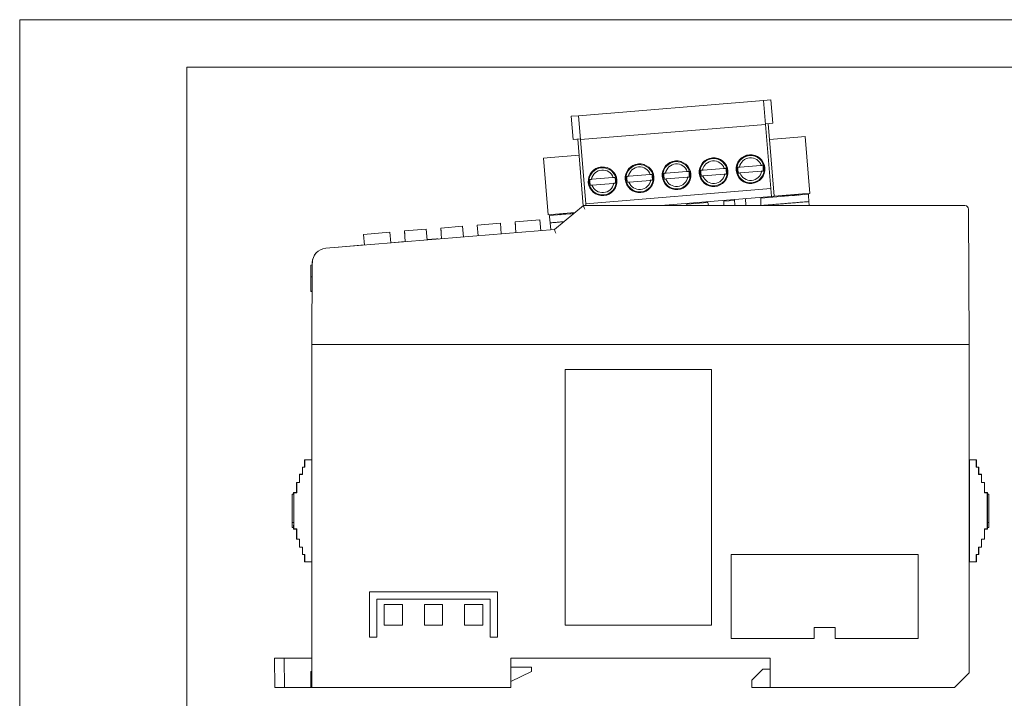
# Model space of a CAD drawing. Header units: millimetres. Extents: x 0 to 218, y 0 to 297.
# Tile 8 of 13: x 0 to 135, y 204 to 297. Entities that reach past the tile are written whole.
import ezdxf

# ---------------------------------------------------------------- set-up
doc = ezdxf.new("R2010")
doc.units = ezdxf.units.MM
doc.layers.add('1', color=7, linetype='Continuous', true_color=0xffffff)
doc.layers.add('125', color=7, linetype='Continuous', true_color=0xffffff)

msp = doc.modelspace()

# ---------------------------------------------------------------- linework, layer by layer
at = {"layer": '1', "color": 7, "linetype": 'Continuous', "lineweight": 18}
for p, q in [((76.52, 283.85), (101.83, 285.94)), ((101.83, 285.94), (102.83, 286.02)), ((102.1, 282.65), (101.83, 285.94)), ((103.09, 282.83), (102.83, 286.02)), ((75.52, 283.77), (76.52, 283.85)), ((75.79, 280.58), (75.52, 283.77)), ((76.52, 283.85), (76.79, 280.57)), ((76.79, 280.57), (102.1, 282.65)), ((103.09, 282.83), (102.1, 282.75)), ((102.83, 273.88), (102.1, 282.65)), ((102.47, 282.78), (103.28, 272.81)), ((76.78, 280.67), (75.79, 280.58)), ((77.16, 271.52), (76.41, 280.63)), ((76.79, 280.57), (77.51, 271.79)), ((102.65, 280.58), (106.53, 280.9)), ((107.53, 280.99), (106.53, 280.9)), ((107.53, 280.99), (108.17, 273.21)), ((72.71, 278.12), (71.71, 278.04)), ((71.71, 278.04), (72.35, 270.27)), ((76.59, 278.44), (72.71, 278.12)), ((93.56, 276.39), (96.37, 276.62)), ((101.43, 277.04), (98.62, 276.81)), ((81.18, 275.38), (78.37, 275.14)), ((83.43, 275.56), (86.25, 275.79)), ((88.49, 275.98), (91.31, 276.21)), ((88.56, 275.18), (91.37, 275.41)), ((93.62, 275.6), (96.44, 275.83)), ((98.68, 276.01), (101.5, 276.24)), ((77.51, 271.79), (102.83, 273.88)), ((78.43, 274.35), (81.25, 274.58)), ((83.5, 274.76), (86.31, 274.99)), ((102.92, 272.78), (102.83, 273.88)), ((87.77, 271.53), (102.92, 272.78)), ((97.85, 272.36), (97.92, 271.53)), ((99.43, 271.53), (99.35, 272.49)), ((101.47, 272.39), (101.46, 271.54)), ((101.48, 272.55), (101.47, 272.39)), ((107.98, 273.08), (101.48, 272.55)), ((101.6, 272.67), (101.61, 272.56)), ((102.92, 272.78), (103.28, 272.81)), ((102.93, 272.67), (102.92, 272.78)), ((107.17, 273.13), (103.28, 272.81)), ((104.43, 272.85), (104.43, 272.85)), ((107.17, 273.13), (108.17, 273.21)), ((107.98, 273.08), (107.99, 272.92)), ((107.99, 272.92), (108.06, 272.09)), ((73.21, 268.25), (77.18, 271.53)), ((77.18, 271.53), (129.41, 271.53)), ((77.51, 271.79), (77.53, 271.53)), ((89.05, 271.53), (89.04, 271.64)), ((89.13, 271.53), (89.16, 271.54)), ((94.22, 271.95), (91.35, 271.72)), ((91.35, 271.72), (91.35, 271.56)), ((91.35, 271.56), (91.35, 271.53)), ((91.48, 271.84), (91.48, 271.73)), ((94.11, 271.94), (94.11, 272.06)), ((94.22, 271.95), (94.25, 271.79)), ((94.25, 271.79), (94.3, 271.53)), ((96.41, 271.97), (96.4, 271.53)), ((97.86, 272.25), (96.41, 272.13)), ((96.41, 272.13), (96.41, 271.97)), ((96.54, 272.26), (96.55, 272.14)), ((99.42, 271.65), (99.44, 271.53)), ((101.46, 271.54), (101.34, 271.53)), ((108.1, 271.53), (108.06, 272.09)), ((129.91, 271.04), (130, 252.53)), ((72.35, 270.27), (73.35, 270.35)), ((72.53, 270.17), (75.86, 270.44)), ((72.53, 270.17), (72.55, 270.01)), ((72.55, 270.01), (72.62, 269.17)), ((76.01, 270.57), (73.35, 270.35)), ((74.05, 270.36), (74.05, 270.35)), ((52.67, 268.06), (55.66, 268.3)), ((55.66, 268.3), (55.78, 266.82)), ((57.65, 268.46), (60.64, 268.71)), ((57.65, 268.46), (57.65, 268.46)), ((57.65, 268.46), (57.77, 266.99)), ((57.65, 268.46), (57.65, 268.46)), ((57.69, 267.97), (57.65, 268.46)), ((57.65, 268.46), (57.69, 267.97)), ((57.65, 268.46), (57.65, 268.46)), ((57.77, 266.99), (57.65, 268.46)), ((60.64, 268.71), (60.76, 267.23)), ((62.63, 268.87), (65.82, 269.13)), ((62.63, 268.87), (62.63, 268.87)), ((62.63, 268.87), (62.75, 267.39)), ((62.63, 268.87), (62.63, 268.87)), ((62.67, 268.37), (62.63, 268.87)), ((62.63, 268.87), (62.67, 268.37)), ((62.63, 268.87), (62.63, 268.87)), ((62.75, 267.39), (62.63, 268.87)), ((62.67, 268.37), (62.67, 268.37)), ((65.82, 269.13), (65.94, 267.65)), ((67.82, 269.29), (71.2, 269.57)), ((67.82, 269.29), (67.82, 269.29)), ((67.82, 269.29), (67.94, 267.82)), ((67.82, 269.29), (67.82, 269.29)), ((67.86, 268.8), (67.82, 269.29)), ((67.82, 269.29), (67.86, 268.8)), ((67.82, 269.29), (67.82, 269.29)), ((67.94, 267.82), (67.82, 269.29)), ((67.86, 268.8), (67.86, 268.8)), ((71.33, 268.09), (71.2, 269.57)), ((72.7, 268.2), (72.62, 269.17)), ((41.9, 265.69), (73.21, 268.25)), ((47.08, 267.6), (50.67, 267.89)), ((47.08, 267.6), (47.08, 267.6)), ((47.21, 266.12), (47.08, 267.6)), ((47.08, 267.6), (47.08, 267.6)), ((47.08, 267.6), (47.13, 267.1)), ((47.13, 267.1), (47.08, 267.6)), ((47.08, 267.6), (47.08, 267.6)), ((47.08, 267.6), (47.21, 266.12)), ((47.13, 267.1), (47.13, 267.1)), ((50.67, 267.89), (50.79, 266.42)), ((52.67, 268.06), (52.67, 268.06)), ((52.67, 268.06), (52.79, 266.58)), ((52.67, 268.06), (52.67, 268.06)), ((52.71, 267.56), (52.67, 268.06)), ((52.67, 268.06), (52.71, 267.56)), ((52.67, 268.06), (52.67, 268.06)), ((52.79, 266.58), (52.67, 268.06)), ((52.71, 267.56), (52.71, 267.56)), ((55.77, 266.87), (57.07, 266.98)), ((57.69, 267.97), (57.69, 267.97)), ((43.13, 265.79), (47.2, 266.14)), ((50.79, 266.45), (52.78, 266.62)), ((39.87, 263.39), (39.86, 261.79)), ((39.87, 263.39), (40.06, 263.4)), ((40, 252.53), (40.06, 263.71)), ((39.86, 262.34), (39.86, 262.34)), ((39.86, 261.79), (40.05, 261.8)), ((39.86, 261.79), (39.86, 259.8)), ((39.86, 259.8), (40.04, 259.81)), ((39.86, 259.76), (40.04, 259.77)), ((40, 252.53), (40, 205.53)), ((130, 252.53), (40, 252.53)), ((40.5, 252.53), (40, 252.53)), ((40.5, 252.53), (129.5, 252.53)), ((130, 252.53), (129.5, 252.53)), ((130, 207.53), (130, 252.53)), ((94.7, 249.08), (74.7, 249.08)), ((74.7, 249.08), (74.7, 214.08)), ((94.7, 214.08), (94.7, 249.08)), ((39, 235.73), (39, 236.73)), ((39.03, 236.71), (39, 236.73)), ((39, 236.73), (40, 236.73)), ((39.03, 236.71), (39.03, 235.71)), ((39.99, 236.71), (39.03, 236.71)), ((40, 236.72), (39.99, 236.71)), ((39.99, 236.71), (39.99, 222.76)), ((131, 236.73), (130, 236.73)), ((130, 236.72), (130.02, 236.71)), ((130.02, 236.71), (130.97, 236.71)), ((130.02, 236.71), (130.02, 222.76)), ((130.97, 236.71), (131, 236.73)), ((130.97, 236.71), (130.97, 235.71)), ((131, 235.73), (131, 236.73)), ((38.3, 233.63), (38.3, 234.73)), ((38.33, 234.71), (38.3, 234.73)), ((38.3, 234.73), (38.7, 234.73)), ((38.33, 234.71), (38.33, 233.61)), ((38.73, 234.71), (38.33, 234.71)), ((38.7, 234.73), (38.7, 235.73)), ((38.73, 235.71), (38.7, 235.73)), ((38.7, 235.73), (39, 235.73)), ((38.73, 234.71), (38.7, 234.73)), ((38.73, 235.71), (38.73, 234.71)), ((39.03, 235.71), (38.73, 235.71)), ((39.03, 235.71), (39, 235.73)), ((130.97, 235.71), (131, 235.73)), ((130.97, 235.71), (131.27, 235.71)), ((131.3, 235.73), (131, 235.73)), ((131.27, 235.71), (131.3, 235.73)), ((131.27, 235.71), (131.27, 234.71)), ((131.27, 234.71), (131.3, 234.73)), ((131.27, 234.71), (131.67, 234.71)), ((131.3, 234.73), (131.3, 235.73)), ((131.7, 234.73), (131.3, 234.73)), ((131.67, 234.71), (131.7, 234.73)), ((131.67, 234.71), (131.67, 233.61)), ((131.7, 233.63), (131.7, 234.73)), ((37.9, 233.63), (38.3, 233.63)), ((37.93, 233.61), (37.9, 233.63)), ((37.9, 232.23), (37.9, 233.63)), ((38.33, 233.61), (37.93, 233.61)), ((37.93, 233.61), (37.93, 232.21)), ((38.33, 233.61), (38.3, 233.63)), ((131.67, 233.61), (131.7, 233.63)), ((131.67, 233.61), (132.07, 233.61)), ((132.1, 233.63), (131.7, 233.63)), ((132.07, 233.61), (132.1, 233.63)), ((132.07, 233.61), (132.07, 232.21)), ((132.1, 232.23), (132.1, 233.63)), ((37.3, 232.03), (37.5, 232.03)), ((37.31, 232.03), (37.3, 232.03)), ((37.3, 227.43), (37.3, 232.03)), ((37.51, 232.03), (37.31, 232.03)), ((37.31, 228.13), (37.31, 232.03)), ((37.5, 232.03), (37.5, 232.23)), ((37.53, 232.21), (37.5, 232.23)), ((37.5, 232.23), (37.9, 232.23)), ((37.5, 232.03), (37.51, 232.03)), ((37.51, 228.13), (37.51, 232.03)), ((37.53, 232.21), (37.53, 227.26)), ((37.93, 232.21), (37.53, 232.21)), ((37.93, 232.21), (37.9, 232.23)), ((132.07, 232.21), (132.1, 232.23)), ((132.07, 232.21), (132.47, 232.21)), ((132.5, 232.23), (132.1, 232.23)), ((132.47, 232.21), (132.5, 232.23)), ((132.47, 232.21), (132.47, 227.26)), ((132.5, 232.03), (132.5, 232.23)), ((132.7, 232.03), (132.5, 232.03)), ((132.5, 232.03), (132.7, 232.03)), ((132.5, 232.03), (132.5, 232.03)), ((132.5, 228.13), (132.5, 232.03)), ((132.7, 232.03), (132.7, 232.03)), ((132.7, 228.13), (132.7, 232.03)), ((132.7, 227.43), (132.7, 232.03)), ((37.31, 228.13), (37.3, 227.43)), ((37.51, 228.13), (37.31, 228.13)), ((37.31, 228.13), (37.31, 228.13)), ((37.5, 227.43), (37.51, 228.13)), ((132.49, 228.13), (132.69, 228.13)), ((132.5, 227.43), (132.49, 228.13)), ((132.69, 228.13), (132.7, 228.13)), ((132.69, 228.13), (132.7, 227.43)), ((37.5, 227.43), (37.3, 227.43)), ((37.5, 227.23), (37.5, 227.43)), ((37.53, 227.26), (37.5, 227.23)), ((37.9, 227.23), (37.5, 227.23)), ((37.53, 227.26), (37.93, 227.26)), ((37.93, 227.26), (37.9, 227.23)), ((37.9, 225.83), (37.9, 227.23)), ((37.93, 227.26), (37.93, 225.86)), ((132.47, 227.26), (132.07, 227.26)), ((132.07, 227.26), (132.1, 227.23)), ((132.07, 227.26), (132.07, 225.86)), ((132.1, 227.23), (132.5, 227.23)), ((132.1, 225.83), (132.1, 227.23)), ((132.47, 227.26), (132.5, 227.23)), ((132.5, 227.43), (132.7, 227.43)), ((132.5, 227.23), (132.5, 227.43)), ((37.93, 225.86), (37.9, 225.83)), ((38.3, 225.83), (37.9, 225.83)), ((37.93, 225.86), (38.33, 225.86)), ((38.33, 225.86), (38.3, 225.83)), ((38.3, 224.73), (38.3, 225.83)), ((38.33, 225.86), (38.33, 224.76)), ((131.67, 225.86), (131.67, 224.76)), ((131.67, 225.86), (131.7, 225.83)), ((132.07, 225.86), (131.67, 225.86)), ((131.7, 224.73), (131.7, 225.83)), ((131.7, 225.83), (132.1, 225.83)), ((132.07, 225.86), (132.1, 225.83)), ((38.33, 224.76), (38.3, 224.73)), ((38.7, 224.73), (38.3, 224.73)), ((38.33, 224.76), (38.73, 224.76)), ((38.73, 224.76), (38.7, 224.73)), ((38.7, 223.73), (38.7, 224.73)), ((38.73, 224.76), (38.73, 223.76)), ((131.67, 224.76), (131.27, 224.76)), ((131.27, 224.76), (131.3, 224.73)), ((131.27, 224.76), (131.27, 223.76)), ((131.3, 224.73), (131.7, 224.73)), ((131.3, 223.73), (131.3, 224.73)), ((131.67, 224.76), (131.7, 224.73)), ((38.73, 223.76), (38.7, 223.73)), ((39, 223.73), (38.7, 223.73)), ((38.73, 223.76), (39.03, 223.76)), ((39.03, 223.76), (39, 223.73)), ((39, 222.73), (39, 223.73)), ((39, 222.73), (39.03, 222.76)), ((40, 222.73), (39, 222.73)), ((39.03, 223.76), (39.03, 222.76)), ((39.03, 222.76), (39.99, 222.76)), ((39.99, 222.76), (40, 222.75)), ((97.4, 223.73), (123, 223.73)), ((97.4, 212.23), (97.4, 223.73)), ((123, 223.73), (123, 212.23)), ((130.02, 222.76), (130, 222.75)), ((130, 222.73), (131, 222.73)), ((130.97, 222.76), (130.02, 222.76)), ((130.97, 223.76), (130.97, 222.76)), ((130.97, 223.76), (131, 223.73)), ((131.27, 223.76), (130.97, 223.76)), ((131, 222.73), (130.97, 222.76)), ((131, 222.73), (131, 223.73)), ((131, 223.73), (131.3, 223.73)), ((131.27, 223.76), (131.3, 223.73)), ((47.9, 212.43), (47.9, 218.63)), ((47.9, 218.63), (65.4, 218.63)), ((65.4, 218.63), (65.4, 212.43)), ((64.4, 217.63), (48.9, 217.63)), ((48.9, 217.63), (48.9, 212.43)), ((64.4, 212.43), (64.4, 217.63)), ((49.9, 214.08), (49.9, 216.88)), ((49.9, 216.88), (52.4, 216.88)), ((52.4, 216.88), (52.4, 214.08)), ((55.4, 214.08), (55.4, 216.88)), ((55.4, 216.88), (57.9, 216.88)), ((57.9, 216.88), (57.9, 214.08)), ((60.9, 214.08), (60.9, 216.88)), ((60.9, 216.88), (63.4, 216.88)), ((63.4, 216.88), (63.4, 214.08)), ((52.4, 214.08), (49.9, 214.08)), ((57.9, 214.08), (55.4, 214.08)), ((63.4, 214.08), (60.9, 214.08)), ((74.7, 214.08), (94.7, 214.08)), ((111.65, 213.73), (108.75, 213.73)), ((108.75, 213.73), (108.75, 212.23)), ((111.65, 212.23), (111.65, 213.73)), ((48.9, 212.43), (47.9, 212.43)), ((65.4, 212.43), (64.4, 212.43)), ((108.75, 212.23), (97.4, 212.23)), ((123, 212.23), (111.65, 212.23)), ((36.22, 209.53), (34.88, 209.53)), ((34.88, 209.53), (34.95, 205.53)), ((36.22, 209.53), (40, 209.53)), ((36.22, 209.53), (36.25, 205.53)), ((67.25, 205.53), (67.25, 209.53)), ((102.75, 209.53), (67.25, 209.53)), ((102.75, 209.53), (102.75, 205.53)), ((39.88, 207.73), (39.84, 205.53)), ((39.84, 205.53), (39.88, 207.73)), ((39.88, 207.73), (40, 207.73)), ((67.25, 208.33), (70.08, 208.33)), ((70.09, 207.73), (67.25, 206.35)), ((67.25, 206.35), (70.08, 207.73)), ((70.08, 208.33), (70.09, 208.33)), ((70.08, 208.33), (70.08, 207.73)), ((70.08, 207.73), (70.09, 207.73)), ((70.09, 208.33), (70.09, 207.73)), ((100.25, 206.53), (101.75, 208.03)), ((101.75, 208.03), (102.75, 208.03)), ((100.25, 206.53), (100.25, 205.53)), ((130, 207.53), (128, 205.53)), ((34.95, 205.53), (36.25, 205.53)), ((39.84, 205.53), (36.25, 205.53)), ((40, 205.53), (39.84, 205.53)), ((39.84, 205.53), (39.84, 205.53)), ((40, 205.53), (67.25, 205.53)), ((100.25, 205.53), (102.75, 205.53)), ((102.75, 205.53), (128, 205.53))]:
    msp.add_line(p, q, dxfattribs=at)
at = {"layer": '1', "color": 92, "linetype": 'Continuous', "lineweight": 13}
for p, q in [((107.53, 280.99), (108.17, 273.21)), ((71.71, 278.04), (72.35, 270.27)), ((107.98, 273.08), (101.48, 272.55)), ((73.21, 268.25), (77.18, 271.53)), ((77.18, 271.53), (129.41, 271.53)), ((94.22, 271.95), (91.35, 271.72)), ((97.86, 272.25), (96.41, 272.13)), ((129.91, 271.04), (130, 252.53)), ((72.53, 270.17), (75.86, 270.44)), ((73.21, 268.25), (41.9, 265.69))]:
    msp.add_line(p, q, dxfattribs=at)
at = {"layer": '1', "color": 7, "linetype": 'Continuous', "lineweight": 18}
for centre, radius, start, end in [((95, 276.11), 1.97, 94.7, 274.7), ((95, 276.11), 1.87, 94.7, 180), ((95, 276.11), 1.97, 274.7, 94.7), ((95, 276.11), 1.87, 274.7, 94.7), ((100.06, 276.53), 1.97, 94.7, 274.7), ((100.06, 276.53), 1.87, 94.7, 180), ((100.06, 276.53), 1.97, 274.7, 94.7), ((100.06, 276.53), 1.87, 274.7, 94.7), ((79.81, 274.86), 1.97, 94.7, 274.7), ((79.81, 274.86), 1.87, 94.7, 180), ((79.81, 274.86), 1.97, 274.7, 94.7), ((79.81, 274.86), 1.87, 274.7, 94.7), ((84.87, 275.28), 1.97, 94.7, 274.7), ((84.87, 275.28), 1.87, 94.7, 180), ((84.87, 275.28), 1.97, 274.7, 94.7), ((84.87, 275.28), 1.87, 274.7, 94.7), ((89.93, 275.69), 1.97, 94.7, 274.7), ((89.93, 275.69), 1.87, 94.7, 180), ((89.93, 275.69), 1.97, 274.7, 94.7), ((89.93, 275.69), 1.87, 274.7, 94.7), ((95, 276.11), 1.75, 171.5045, 197.8955), ((95, 276.11), 1.75, 351.5045, 17.8955), ((100.06, 276.53), 1.87, 180, 274.7), ((100.06, 276.53), 1.75, 171.5045, 197.8955), ((100.06, 276.53), 1.75, 351.5045, 17.8955), ((79.81, 274.86), 1.75, 171.5045, 197.8955), ((79.81, 274.86), 1.75, 351.5045, 17.8955), ((84.87, 275.28), 1.87, 180, 274.7), ((84.87, 275.28), 1.75, 171.5045, 197.8955), ((84.87, 275.28), 1.75, 351.5045, 17.8955), ((89.93, 275.69), 1.87, 180, 274.7), ((89.93, 275.69), 1.75, 171.5045, 197.8955), ((89.93, 275.69), 1.75, 351.5045, 17.8955), ((95, 276.11), 1.87, 180, 274.7), ((79.81, 274.86), 1.87, 180, 274.7), ((129.41, 271.03), 0.5, 0.3, 90), ((57.15, 265.99), 1, 75.242, 94.9), ((42.06, 263.7), 2, 94.6669, 179.7), ((42.07, 263.69), 2, 94.9, 179.9)]:
    msp.add_arc(centre, radius, start, end, dxfattribs=at)
at = {"layer": '1', "color": 92, "linetype": 'Continuous', "lineweight": 13}
for centre, radius, start, end in [((100.06, 276.53), 1.87, 94.7, 274.7), ((100.06, 276.53), 1.55, 19.701, 169.699), ((100.06, 276.53), 1.87, 274.7, 94.7), ((79.81, 274.86), 1.87, 94.7, 274.7005), ((79.81, 274.86), 1.55, 19.701, 169.699), ((79.81, 274.86), 1.87, 274.7005, 94.7), ((84.87, 275.28), 1.55, 19.701, 169.699), ((89.93, 275.69), 1.55, 19.701, 169.699), ((95, 276.11), 1.55, 19.701, 169.699), ((84.87, 275.28), 1.55, 199.701, 349.699), ((89.93, 275.69), 1.55, 199.701, 349.699), ((95, 276.11), 1.55, 199.701, 349.699), ((100.06, 276.53), 1.55, 199.701, 349.699), ((79.81, 274.86), 1.55, 199.701, 349.699)]:
    msp.add_arc(centre, radius, start, end, dxfattribs=at)
at = {"layer": '1', "color": 7, "linetype": 'Continuous', "lineweight": 18}
for centre, major_axis, ratio, start_param, end_param in [((77.36, 271.03), (-0.18, 0.5), 0.001669, 4.717024, 6.282584), ((73.4, 267.76), (-0.198, 0.486), 0.001882, 4.717015, 6.282593)]:
    msp.add_ellipse(centre, major_axis=major_axis, ratio=ratio, start_param=start_param, end_param=end_param, dxfattribs=at)
for points, degree in [([(93.46, 276.38), (93.43, 276.38), (93.39, 276.38), (93.33, 276.37), (93.28, 276.37), (93.26, 276.37)], 3), ([(96.66, 276.65), (96.64, 276.65), (96.6, 276.64), (96.54, 276.64), (96.49, 276.63), (96.47, 276.63)], 3), ([(98.52, 276.8), (98.5, 276.8), (98.45, 276.8), (98.39, 276.79), (98.35, 276.79), (98.33, 276.79)], 3), ([(101.73, 277.06), (101.71, 277.06), (101.66, 277.06), (101.6, 277.05), (101.56, 277.05), (101.53, 277.05)], 3), ([(78.27, 275.14), (78.25, 275.13), (78.2, 275.13), (78.14, 275.13), (78.1, 275.12), (78.07, 275.12)], 3), ([(81.48, 275.4), (81.45, 275.4), (81.41, 275.39), (81.35, 275.39), (81.3, 275.39), (81.28, 275.38)], 3), ([(83.33, 275.55), (83.31, 275.55), (83.27, 275.55), (83.2, 275.54), (83.16, 275.54), (83.14, 275.54)], 3), ([(86.54, 275.82), (86.52, 275.81), (86.47, 275.81), (86.41, 275.81), (86.37, 275.8), (86.35, 275.8)], 3), ([(86.41, 275), (86.43, 275), (86.48, 275.01), (86.54, 275.01), (86.58, 275.02), (86.6, 275.02)], 3), ([(88.39, 275.97), (88.37, 275.97), (88.33, 275.96), (88.26, 275.96), (88.22, 275.95), (88.2, 275.95)], 3), ([(88.27, 275.16), (88.29, 275.16), (88.33, 275.16), (88.39, 275.17), (88.44, 275.17), (88.46, 275.17)], 3), ([(91.6, 276.23), (91.58, 276.23), (91.54, 276.23), (91.47, 276.22), (91.43, 276.22), (91.41, 276.22)], 3), ([(91.47, 275.42), (91.5, 275.42), (91.54, 275.42), (91.6, 275.43), (91.65, 275.43), (91.67, 275.43)], 3), ([(93.33, 275.57), (93.35, 275.57), (93.39, 275.58), (93.46, 275.58), (93.5, 275.59), (93.52, 275.59)], 3), ([(96.54, 275.84), (96.56, 275.84), (96.6, 275.84), (96.67, 275.85), (96.71, 275.85), (96.73, 275.85)], 3), ([(98.39, 275.99), (98.41, 275.99), (98.46, 275.99), (98.52, 276), (98.56, 276), (98.58, 276)], 3), ([(101.6, 276.25), (101.62, 276.25), (101.66, 276.26), (101.73, 276.26), (101.77, 276.27), (101.79, 276.27)], 3), ([(78.14, 274.32), (78.16, 274.32), (78.2, 274.33), (78.27, 274.33), (78.31, 274.34), (78.33, 274.34)], 3), ([(81.35, 274.59), (81.37, 274.59), (81.41, 274.59), (81.48, 274.6), (81.52, 274.6), (81.54, 274.6)], 3), ([(83.2, 274.74), (83.22, 274.74), (83.27, 274.74), (83.33, 274.75), (83.37, 274.75), (83.4, 274.75)], 3), ([(104.34, 272.89), (104.43, 272.85)], 1), ([(104.43, 272.85), (104.39, 272.82), (104.34, 272.79)], 2), ([(106.69, 273.04), (106.59, 273.08)], 1), ([(106.6, 272.97), (106.65, 273), (106.69, 273.03)], 2), ([(101.46, 271.54), (108.06, 272.09)], 1), ([(73.97, 270.4), (74.05, 270.36)], 1), ([(74.06, 270.35), (74.01, 270.32), (73.97, 270.29)], 2), ([(75.33, 270.4), (75.54, 270.42), (75.74, 270.45), (75.9, 270.47)], 3), ([(74.52, 269.33), (72.62, 269.17)], 1)]:
    msp.add_open_spline(points, degree=degree, dxfattribs=at)
for points, knots in [([(93.56, 276.39), (93.54, 276.39), (93.53, 276.39), (93.51, 276.39), (93.5, 276.39), (93.48, 276.39), (93.48, 276.39), (93.46, 276.39), (93.46, 276.38), (93.46, 276.38)], [0, 0, 0, 0, 0.25, 0.25, 0.5, 0.5, 0.75, 0.75, 1, 1, 1, 1]), ([(96.37, 276.62), (96.38, 276.63), (96.39, 276.63), (96.42, 276.63), (96.43, 276.63), (96.44, 276.63), (96.45, 276.63), (96.46, 276.63), (96.47, 276.63), (96.47, 276.63)], [0, 0, 0, 0, 0.25, 0.25, 0.5, 0.5, 0.75, 0.75, 1, 1, 1, 1]), ([(98.52, 276.8), (98.52, 276.8), (98.53, 276.8), (98.54, 276.8), (98.55, 276.8), (98.57, 276.8), (98.58, 276.81), (98.6, 276.81), (98.61, 276.81), (98.62, 276.81)], [0, 0, 0, 0, 0.25, 0.25, 0.5, 0.5, 0.75, 0.75, 1, 1, 1, 1]), ([(101.43, 277.04), (101.45, 277.04), (101.46, 277.04), (101.47, 277.04), (101.48, 277.04), (101.49, 277.04), (101.49, 277.05), (101.5, 277.05), (101.51, 277.05), (101.51, 277.05), (101.52, 277.05), (101.52, 277.05), (101.53, 277.05), (101.53, 277.05), (101.53, 277.05), (101.53, 277.05)], [0, 0, 0, 0, 0.25, 0.25, 0.375, 0.375, 0.5, 0.5, 0.625, 0.625, 0.75, 0.75, 0.875, 0.875, 1, 1, 1, 1]), ([(78.27, 275.14), (78.27, 275.14), (78.28, 275.14), (78.29, 275.14), (78.3, 275.14), (78.31, 275.14), (78.32, 275.14), (78.35, 275.14), (78.36, 275.14), (78.37, 275.14)], [0, 0, 0, 0, 0.25, 0.25, 0.5, 0.5, 0.75, 0.75, 1, 1, 1, 1]), ([(81.18, 275.38), (81.19, 275.38), (81.21, 275.38), (81.22, 275.38), (81.23, 275.38), (81.24, 275.38), (81.24, 275.38), (81.25, 275.38), (81.25, 275.38), (81.26, 275.38), (81.27, 275.38), (81.27, 275.38), (81.27, 275.38), (81.28, 275.38), (81.28, 275.38), (81.28, 275.38)], [0, 0, 0, 0, 0.25, 0.25, 0.375, 0.375, 0.5, 0.5, 0.625, 0.625, 0.75, 0.75, 0.875, 0.875, 1, 1, 1, 1]), ([(83.43, 275.56), (83.42, 275.56), (83.41, 275.56), (83.39, 275.56), (83.38, 275.56), (83.36, 275.55), (83.35, 275.55), (83.34, 275.55), (83.33, 275.55), (83.33, 275.55)], [0, 0, 0, 0, 0.25, 0.25, 0.5, 0.5, 0.75, 0.75, 1, 1, 1, 1]), ([(86.25, 275.79), (86.26, 275.79), (86.27, 275.79), (86.29, 275.8), (86.3, 275.8), (86.32, 275.8), (86.33, 275.8), (86.34, 275.8), (86.34, 275.8), (86.35, 275.8)], [0, 0, 0, 0, 0.25, 0.25, 0.5, 0.5, 0.75, 0.75, 1, 1, 1, 1]), ([(86.31, 274.99), (86.32, 275), (86.33, 275), (86.36, 275), (86.36, 275), (86.38, 275), (86.39, 275), (86.4, 275), (86.41, 275), (86.41, 275)], [0, 0, 0, 0, 0.25, 0.25, 0.5, 0.5, 0.75, 0.75, 1, 1, 1, 1]), ([(88.49, 275.98), (88.48, 275.98), (88.47, 275.97), (88.45, 275.97), (88.44, 275.97), (88.42, 275.97), (88.41, 275.97), (88.4, 275.97), (88.4, 275.97), (88.39, 275.97)], [0, 0, 0, 0, 0.25, 0.25, 0.5, 0.5, 0.75, 0.75, 1, 1, 1, 1]), ([(88.56, 275.18), (88.55, 275.18), (88.54, 275.18), (88.52, 275.18), (88.51, 275.17), (88.49, 275.17), (88.48, 275.17), (88.47, 275.17), (88.46, 275.17), (88.46, 275.17)], [0, 0, 0, 0, 0.25, 0.25, 0.5, 0.5, 0.75, 0.75, 1, 1, 1, 1]), ([(91.31, 276.21), (91.32, 276.21), (91.33, 276.21), (91.35, 276.21), (91.36, 276.21), (91.38, 276.21), (91.39, 276.21), (91.4, 276.22), (91.41, 276.22), (91.41, 276.22)], [0, 0, 0, 0, 0.25, 0.25, 0.5, 0.5, 0.75, 0.75, 1, 1, 1, 1]), ([(91.37, 275.41), (91.39, 275.41), (91.4, 275.41), (91.42, 275.41), (91.43, 275.42), (91.45, 275.42), (91.45, 275.42), (91.47, 275.42), (91.47, 275.42), (91.47, 275.42)], [0, 0, 0, 0, 0.25, 0.25, 0.5, 0.5, 0.75, 0.75, 1, 1, 1, 1]), ([(93.62, 275.6), (93.61, 275.59), (93.6, 275.59), (93.58, 275.59), (93.57, 275.59), (93.55, 275.59), (93.54, 275.59), (93.53, 275.59), (93.52, 275.59), (93.52, 275.59)], [0, 0, 0, 0, 0.25, 0.25, 0.5, 0.5, 0.75, 0.75, 1, 1, 1, 1]), ([(96.44, 275.83), (96.45, 275.83), (96.46, 275.83), (96.48, 275.83), (96.49, 275.83), (96.51, 275.83), (96.52, 275.83), (96.53, 275.83), (96.53, 275.83), (96.54, 275.84)], [0, 0, 0, 0, 0.25, 0.25, 0.5, 0.5, 0.75, 0.75, 1, 1, 1, 1]), ([(98.58, 276), (98.59, 276), (98.59, 276), (98.61, 276.01), (98.61, 276.01), (98.63, 276.01), (98.64, 276.01), (98.66, 276.01), (98.67, 276.01), (98.68, 276.01)], [0, 0, 0, 0, 0.25, 0.25, 0.5, 0.5, 0.75, 0.75, 1, 1, 1, 1]), ([(101.5, 276.24), (101.51, 276.24), (101.52, 276.25), (101.54, 276.25), (101.54, 276.25), (101.55, 276.25), (101.56, 276.25), (101.57, 276.25), (101.57, 276.25), (101.58, 276.25), (101.58, 276.25), (101.59, 276.25), (101.59, 276.25), (101.6, 276.25), (101.6, 276.25), (101.6, 276.25)], [0, 0, 0, 0, 0.25, 0.25, 0.375, 0.375, 0.5, 0.5, 0.625, 0.625, 0.75, 0.75, 0.875, 0.875, 1, 1, 1, 1]), ([(78.33, 274.34), (78.34, 274.34), (78.34, 274.34), (78.35, 274.34), (78.36, 274.34), (78.38, 274.34), (78.39, 274.34), (78.41, 274.34), (78.42, 274.35), (78.43, 274.35)], [0, 0, 0, 0, 0.25, 0.25, 0.5, 0.5, 0.75, 0.75, 1, 1, 1, 1]), ([(81.25, 274.58), (81.26, 274.58), (81.27, 274.58), (81.29, 274.58), (81.29, 274.58), (81.3, 274.58), (81.31, 274.58), (81.32, 274.58), (81.32, 274.58), (81.33, 274.58), (81.33, 274.59), (81.34, 274.59), (81.34, 274.59), (81.35, 274.59), (81.35, 274.59), (81.35, 274.59)], [0, 0, 0, 0, 0.25, 0.25, 0.375, 0.375, 0.5, 0.5, 0.625, 0.625, 0.75, 0.75, 0.875, 0.875, 1, 1, 1, 1]), ([(83.5, 274.76), (83.48, 274.76), (83.47, 274.76), (83.45, 274.76), (83.44, 274.76), (83.42, 274.76), (83.42, 274.76), (83.4, 274.76), (83.4, 274.76), (83.4, 274.75)], [0, 0, 0, 0, 0.25, 0.25, 0.5, 0.5, 0.75, 0.75, 1, 1, 1, 1]), ([(105.33, 272.98), (105.27, 272.97), (105.2, 272.96), (105.11, 272.95), (105.08, 272.95), (105.02, 272.94), (104.99, 272.94), (104.91, 272.93), (104.85, 272.92), (104.78, 272.91), (104.76, 272.91), (104.72, 272.9), (104.71, 272.9), (104.69, 272.9), (104.68, 272.89), (104.63, 272.89), (104.59, 272.88), (104.55, 272.87), (104.54, 272.87), (104.53, 272.87), (104.52, 272.87), (104.5, 272.87), (104.49, 272.86), (104.46, 272.86), (104.45, 272.85), (104.44, 272.85), (104.44, 272.85), (104.43, 272.85), (104.43, 272.85), (104.43, 272.85)], [0, 0, 0, 0, 0.136579, 0.136579, 0.204869, 0.204869, 0.273158, 0.273158, 0.409737, 0.409737, 0.478027, 0.478027, 0.512171, 0.512171, 0.546316, 0.546316, 0.682895, 0.682895, 0.71704, 0.71704, 0.751185, 0.751185, 0.819474, 0.819474, 0.956053, 0.956053, 0.990198, 0.990198, 1, 1, 1, 1]), ([(104.43, 272.85), (104.43, 272.86), (104.43, 272.86), (104.43, 272.86), (104.44, 272.86), (104.45, 272.87), (104.47, 272.87), (104.49, 272.87), (104.51, 272.88), (104.53, 272.88), (104.54, 272.88), (104.59, 272.89), (104.62, 272.9), (104.67, 272.9), (104.69, 272.91), (104.72, 272.91), (104.73, 272.91), (104.75, 272.92), (104.77, 272.92), (104.82, 272.92), (104.87, 272.93), (104.94, 272.94), (104.97, 272.94), (105.02, 272.95), (105.05, 272.95), (105.08, 272.96)], [0, 0, 0, 0, 0.060521, 0.060521, 0.132788, 0.132788, 0.277324, 0.277324, 0.349591, 0.349591, 0.421859, 0.421859, 0.566394, 0.566394, 0.638662, 0.638662, 0.674796, 0.674796, 0.710929, 0.710929, 0.855465, 0.855465, 0.927732, 0.927732, 1, 1, 1, 1]), ([(105.71, 272.9), (105.72, 272.9), (105.73, 272.9), (105.79, 272.91), (105.88, 272.92), (105.97, 272.93), (106.03, 272.94), (106.05, 272.94), (106.09, 272.94), (106.11, 272.95), (106.21, 272.96), (106.29, 272.97), (106.37, 272.98), (106.39, 272.98), (106.42, 272.98), (106.43, 272.99), (106.47, 272.99), (106.53, 273), (106.57, 273.01), (106.6, 273.01), (106.61, 273.01), (106.63, 273.02), (106.63, 273.02), (106.67, 273.02), (106.68, 273.03), (106.69, 273.03), (106.69, 273.03), (106.69, 273.04), (106.69, 273.04), (106.69, 273.04), (106.69, 273.04), (106.69, 273.04)], [0, 0, 0, 0, 0.019343, 0.019343, 0.100617, 0.181891, 0.181891, 0.222528, 0.222528, 0.263165, 0.263165, 0.425712, 0.425712, 0.466349, 0.466349, 0.506986, 0.506986, 0.58826, 0.669534, 0.669534, 0.710171, 0.710171, 0.750808, 0.750808, 0.913356, 0.913356, 0.953993, 0.953993, 0.99463, 0.99463, 1, 1, 1, 1]), ([(74.05, 270.36), (74.05, 270.36), (74.05, 270.36), (74.05, 270.36), (74.06, 270.36), (74.06, 270.36), (74.07, 270.37), (74.09, 270.37), (74.1, 270.37), (74.11, 270.38), (74.11, 270.38), (74.13, 270.38), (74.14, 270.38), (74.18, 270.39), (74.22, 270.39), (74.27, 270.4), (74.29, 270.41), (74.34, 270.41), (74.36, 270.41), (74.43, 270.42), (74.48, 270.43), (74.54, 270.44), (74.56, 270.44), (74.58, 270.45), (74.63, 270.45), (74.67, 270.46), (74.7, 270.46)], [0, 0, 0, 0, 0.035868, 0.035868, 0.074433, 0.074433, 0.228694, 0.228694, 0.267259, 0.267259, 0.305825, 0.305825, 0.382955, 0.382955, 0.537217, 0.537217, 0.614347, 0.614347, 0.691478, 0.691478, 0.845739, 0.845739, 0.884304, 0.884304, 0.922869, 1, 1, 1, 1]), ([(74.95, 270.48), (74.89, 270.47), (74.82, 270.46), (74.73, 270.45), (74.7, 270.45), (74.64, 270.44), (74.61, 270.44), (74.52, 270.43), (74.47, 270.42), (74.39, 270.41), (74.37, 270.41), (74.32, 270.4), (74.3, 270.4), (74.24, 270.39), (74.2, 270.38), (74.16, 270.37), (74.14, 270.37), (74.12, 270.37), (74.11, 270.36), (74.08, 270.36), (74.07, 270.35), (74.06, 270.35), (74.06, 270.35), (74.06, 270.35)], [0, 0, 0, 0, 0.139363, 0.139363, 0.209045, 0.209045, 0.278726, 0.278726, 0.418089, 0.418089, 0.487771, 0.487771, 0.557453, 0.557453, 0.696816, 0.696816, 0.766497, 0.766497, 0.836179, 0.836179, 0.975542, 0.975542, 1, 1, 1, 1]), ([(39.86, 259.8), (39.86, 259.78), (39.86, 259.77), (39.86, 259.76), (39.86, 259.76), (39.86, 259.76)], [0, 0, 0, 0, 0.507786, 0.507786, 1, 1, 1, 1])]:
    msp.add_open_spline(points, degree=3, knots=knots, dxfattribs=at)
at = {"layer": '125', "color": 3, "linetype": 'Continuous', "lineweight": 13}
for q in [(0, 0), (210, 297)]:
    msp.add_line((0, 297), q, dxfattribs=at)
at = {"layer": '125', "color": 7, "linetype": 'Continuous', "lineweight": 18}
for q in [(202.88, 290.49), (22.88, 6.5)]:
    msp.add_line((22.88, 290.49), q, dxfattribs=at)

doc.saveas('drawing.dxf')
